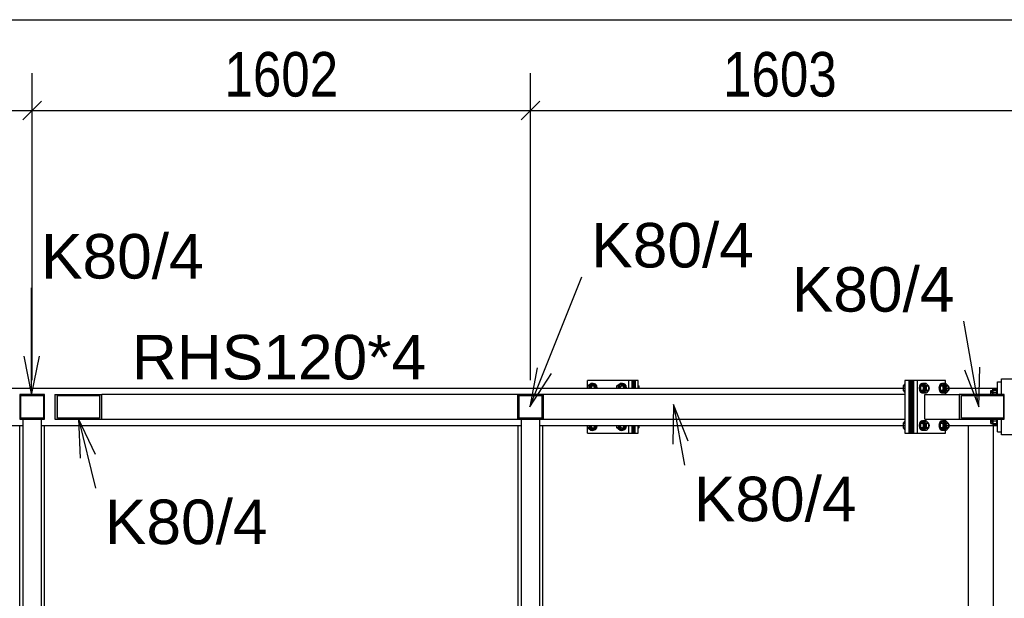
# Model space of a CAD drawing. Header units: millimetres. Extents: x 30 to 208467, y 44 to 15445.
# Tile 12 of 61: x 65945 to 69109, y 4517 to 6377. Entities that reach past the tile are written whole.
import ezdxf

# ---------------------------------------------------------------- set-up
doc = ezdxf.new("R2010")
doc.units = ezdxf.units.MM
doc.styles.add('Arial', font='ARIAL.TTF', dxfattribs={"height": 0.2})
doc.styles.add('Arial Narrow', font='ARIALN.TTF', dxfattribs={"height": 0.2})

# ---------------------------------------------------------------- blocks, each defined once
blk = doc.blocks.new('Part-33539 - 33475')
h = blk.add_hatch(color=6)
h.paths.add_polyline_path([(67626.4, 5172.6), (67546.4, 5172.6), (67546.4, 5092.6), (67626.4, 5092.6)])
h.paths.add_polyline_path([(67550.4, 5096.6), (67550.4, 5168.6), (67622.4, 5168.6), (67622.4, 5096.6)])
at = {"color": 7}
for p, q in [((67626.4, 5172.6), (67546.4, 5172.6)), ((67546.4, 5172.6), (67546.4, 5092.6)), ((67550.4, 5096.6), (67550.4, 5168.6)), ((67550.4, 5168.6), (67622.4, 5168.6)), ((67622.4, 5168.6), (67622.4, 5096.6)), ((67626.4, 5092.6), (67626.4, 5172.6)), ((67622.4, 5096.6), (67550.4, 5096.6)), ((67546.4, 5092.6), (67626.4, 5092.6))]:
    blk.add_line(p, q, dxfattribs=at)
blk = doc.blocks.new('Part-33479 - 33475')
at = {"color": 7}
for p, q in [((67546.4, 3052.6), (67546.4, 5072.6)), ((67626.4, 3052.6), (67626.4, 5072.6))]:
    blk.add_line(p, q, dxfattribs=at)
blk = doc.blocks.new('Part-33486 - 33475')
at = {"color": 7}
for p, q in [((65944.9, 3052.6), (65944.9, 5072.6)), ((66024.9, 3052.6), (66024.9, 5072.6))]:
    blk.add_line(p, q, dxfattribs=at)
blk = doc.blocks.new('Part-33556 - 33475')
h = blk.add_hatch(color=6)
h.paths.add_polyline_path([(66014.9, 4206.1), (65954.9, 4206.1), (65954.9, 4118.2), (66014.9, 4118.2)])
h.paths.add_polyline_path([(65958.9, 4124.1), (65958.9, 4200.2), (66010.9, 4200.2), (66010.9, 4124.1)])
at = {"color": 7}
for p, q in [((66014.9, 5091.6), (65954.9, 5091.6)), ((65954.9, 5091.6), (65954.9, 4206.1)), ((66014.9, 4206.1), (66014.9, 5091.6)), ((65954.9, 4206.1), (66014.9, 4206.1)), ((65954.9, 4206.1), (65954.9, 4118.2)), ((65958.9, 4124.1), (65958.9, 4200.2)), ((65958.9, 4200.2), (66010.9, 4200.2)), ((66010.9, 4200.2), (66010.9, 4124.1)), ((66014.9, 4118.2), (66014.9, 4206.1)), ((65954.9, 4118.2), (66014.9, 4118.2)), ((66010.9, 4124.1), (65958.9, 4124.1))]:
    blk.add_line(p, q, dxfattribs=at)
blk = doc.blocks.new('Bolt-36777 - 33475')
at = {"color": 7}
for p, q in [((68789.7, 5206.7), (68783.9, 5200.4)), ((68783.9, 5200.4), (68789.7, 5200.4)), ((68783.9, 5200.4), (68783.9, 5184.8)), ((68836.7, 5200.1), (68835.7, 5192.6)), ((68835.7, 5192.6), (68836.7, 5185.1)), ((68839.6, 5205.6), (68836.7, 5200.1)), ((68838.6, 5192.6), (68838.8, 5195.6)), ((68838.8, 5189.7), (68838.6, 5192.6)), ((68838.8, 5195.6), (68839.5, 5198.2)), ((68839.5, 5187), (68838.8, 5189.7)), ((68839.1, 5192.6), (68840.1, 5200.1)), ((68840.1, 5185.1), (68839.1, 5192.6)), ((68839.5, 5198.2), (68840.7, 5200.3)), ((68843.6, 5207.6), (68839.6, 5205.6)), ((68847, 5208.2), (68839.9, 5200.4)), ((68839.9, 5200.4), (68850.9, 5200.4)), ((68839.9, 5200.4), (68839.9, 5184.8)), ((68840.1, 5200.1), (68843, 5205.6)), ((68840.7, 5200.3), (68842.1, 5201.7)), ((68842.1, 5201.7), (68843.6, 5202.1)), ((68843, 5205.6), (68847, 5207.6)), ((68847.6, 5205.6), (68843.6, 5207.6)), ((68843.6, 5207.6), (68847, 5207.6)), ((68843.6, 5202.1), (68845.2, 5201.7)), ((68843.6, 5200.6), (68863.1, 5200.6)), ((68845.2, 5201.7), (68846.6, 5200.3)), ((68846.6, 5200.3), (68847.7, 5198.2)), ((68858, 5208.2), (68847, 5208.2)), ((68854.2, 5200.4), (68847, 5208.2)), ((68847, 5207.6), (68851, 5205.6)), ((68850.5, 5200.1), (68847.6, 5205.6)), ((68847.7, 5198.2), (68848.4, 5195.6)), ((68848.4, 5189.7), (68847.7, 5187)), ((68848.4, 5195.6), (68848.6, 5192.6)), ((68848.6, 5192.6), (68848.4, 5189.7)), ((68851.6, 5192.6), (68850.5, 5200.1)), ((68850.5, 5185.1), (68851.6, 5192.6)), ((68858, 5208.2), (68850.9, 5200.4)), ((68850.9, 5200.4), (68850.9, 5184.8)), ((68851, 5205.6), (68853.9, 5200.1)), ((68853.9, 5200.1), (68854.9, 5192.6)), ((68854.9, 5192.6), (68853.9, 5185.1)), ((68865.2, 5200.4), (68854.2, 5200.4)), ((68854.2, 5184.8), (68854.2, 5200.4)), ((68858, 5208.2), (68865.2, 5200.4)), ((68858.9, 5192.6), (68859.4, 5196.6)), ((68859.4, 5188.6), (68858.9, 5192.6)), ((68859.4, 5196.6), (68861, 5199.6)), ((68861, 5199.6), (68863.1, 5200.6)), ((68863.1, 5200.6), (68865.2, 5199.6)), ((68865.2, 5200.4), (68865.2, 5184.8)), ((68865.2, 5199.6), (68866.8, 5196.6)), ((68866.8, 5196.6), (68867.4, 5192.6)), ((68867.4, 5192.6), (68866.8, 5188.6)), ((68900.3, 5200.1), (68899.2, 5192.6)), ((68899.2, 5192.6), (68900.3, 5185.1)), ((68903.2, 5205.6), (68900.3, 5200.1)), ((68902.1, 5192.6), (68902.4, 5195.6)), ((68902.4, 5189.7), (68902.1, 5192.6)), ((68902.4, 5195.6), (68903.1, 5198.2)), ((68903.1, 5187), (68902.4, 5189.7)), ((68902.6, 5192.6), (68903.7, 5200.1)), ((68903.7, 5185.1), (68902.6, 5192.6)), ((68903.1, 5198.2), (68904.2, 5200.3)), ((68907.2, 5207.6), (68903.2, 5205.6)), ((68910.6, 5208.2), (68903.4, 5200.4)), ((68903.4, 5200.4), (68914.4, 5200.4)), ((68903.4, 5200.4), (68903.4, 5184.8)), ((68903.7, 5200.1), (68906.6, 5205.6)), ((68904.2, 5200.3), (68905.6, 5201.7)), ((68905.6, 5201.7), (68907.2, 5202.1)), ((68906.6, 5205.6), (68910.6, 5207.6)), ((68911.1, 5205.6), (68907.2, 5207.6)), ((68907.2, 5207.6), (68910.6, 5207.6)), ((68907.2, 5202.1), (68908.7, 5201.7)), ((68907.2, 5200.6), (68926.7, 5200.6)), ((68908.7, 5201.7), (68910.1, 5200.3)), ((68910.1, 5200.3), (68911.2, 5198.2)), ((68921.6, 5208.2), (68910.6, 5208.2)), ((68917.7, 5200.4), (68910.6, 5208.2)), ((68910.6, 5207.6), (68914.5, 5205.6)), ((68914, 5200.1), (68911.1, 5205.6)), ((68911.2, 5198.2), (68912, 5195.6)), ((68912, 5189.7), (68911.2, 5187)), ((68912, 5195.6), (68912.2, 5192.6)), ((68912.2, 5192.6), (68912, 5189.7)), ((68915.1, 5192.6), (68914, 5200.1)), ((68914, 5185.1), (68915.1, 5192.6)), ((68921.6, 5208.2), (68914.4, 5200.4)), ((68914.4, 5200.4), (68914.4, 5184.8)), ((68914.5, 5205.6), (68917.4, 5200.1)), ((68917.4, 5200.1), (68918.5, 5192.6)), ((68918.5, 5192.6), (68917.4, 5185.1)), ((68928.7, 5200.4), (68917.7, 5200.4)), ((68917.7, 5184.8), (68917.7, 5200.4)), ((68921.6, 5208.2), (68928.7, 5200.4)), ((68922.4, 5192.6), (68923, 5196.6)), ((68923, 5188.6), (68922.4, 5192.6)), ((68923, 5196.6), (68924.6, 5199.6)), ((68924.6, 5199.6), (68926.7, 5200.6)), ((68926.7, 5200.6), (68928.8, 5199.6)), ((68928.7, 5200.4), (68928.7, 5184.8)), ((68928.8, 5199.6), (68930.3, 5196.6)), ((68930.3, 5196.6), (68930.9, 5192.6)), ((68930.9, 5192.6), (68930.3, 5188.6)), ((68783.9, 5184.8), (68789.7, 5184.8)), ((68783.9, 5184.8), (68789.7, 5178.5)), ((68836.7, 5185.1), (68839.6, 5179.6)), ((68840.7, 5184.9), (68839.5, 5187)), ((68839.6, 5179.6), (68843.6, 5177.6)), ((68850.9, 5184.8), (68839.9, 5184.8)), ((68839.9, 5184.8), (68847, 5177)), ((68843, 5179.6), (68840.1, 5185.1)), ((68842.1, 5183.6), (68840.7, 5184.9)), ((68843.6, 5183.1), (68842.1, 5183.6)), ((68847, 5177.6), (68843, 5179.6)), ((68843.6, 5184.6), (68863.1, 5184.6)), ((68845.2, 5183.6), (68843.6, 5183.1)), ((68843.6, 5177.6), (68847.6, 5179.6)), ((68843.6, 5177.6), (68847, 5177.6)), ((68846.6, 5184.9), (68845.2, 5183.6)), ((68847.7, 5187), (68846.6, 5184.9)), ((68847, 5177), (68854.2, 5184.8)), ((68851, 5179.6), (68847, 5177.6)), ((68858, 5177), (68847, 5177)), ((68847.6, 5179.6), (68850.5, 5185.1)), ((68858, 5177), (68850.9, 5184.8)), ((68853.9, 5185.1), (68851, 5179.6)), ((68865.2, 5184.8), (68854.2, 5184.8)), ((68865.2, 5184.8), (68858, 5177)), ((68861, 5185.7), (68859.4, 5188.6)), ((68863.1, 5184.6), (68861, 5185.7)), ((68865.2, 5185.7), (68863.1, 5184.6)), ((68866.8, 5188.6), (68865.2, 5185.7)), ((68900.3, 5185.1), (68903.2, 5179.6)), ((68904.2, 5184.9), (68903.1, 5187)), ((68903.2, 5179.6), (68907.2, 5177.6)), ((68914.4, 5184.8), (68903.4, 5184.8)), ((68903.4, 5184.8), (68910.6, 5177)), ((68906.6, 5179.6), (68903.7, 5185.1)), ((68905.6, 5183.6), (68904.2, 5184.9)), ((68907.2, 5183.1), (68905.6, 5183.6)), ((68910.6, 5177.6), (68906.6, 5179.6)), ((68907.2, 5184.6), (68926.7, 5184.6)), ((68908.7, 5183.6), (68907.2, 5183.1)), ((68907.2, 5177.6), (68911.1, 5179.6)), ((68907.2, 5177.6), (68910.6, 5177.6)), ((68910.1, 5184.9), (68908.7, 5183.6)), ((68911.2, 5187), (68910.1, 5184.9)), ((68910.6, 5177), (68917.7, 5184.8)), ((68914.5, 5179.6), (68910.6, 5177.6)), ((68921.6, 5177), (68910.6, 5177)), ((68911.1, 5179.6), (68914, 5185.1)), ((68921.6, 5177), (68914.4, 5184.8)), ((68917.4, 5185.1), (68914.5, 5179.6)), ((68928.7, 5184.8), (68917.7, 5184.8)), ((68928.7, 5184.8), (68921.6, 5177)), ((68924.6, 5185.7), (68923, 5188.6)), ((68926.7, 5184.6), (68924.6, 5185.7)), ((68928.8, 5185.7), (68926.7, 5184.6)), ((68930.3, 5188.6), (68928.8, 5185.7)), ((68789.7, 5086.7), (68783.9, 5080.4)), ((68783.9, 5080.4), (68789.7, 5080.4)), ((68783.9, 5080.4), (68783.9, 5064.8)), ((68783.9, 5064.8), (68789.7, 5064.8)), ((68783.9, 5064.8), (68789.7, 5058.5)), ((68836.7, 5080.1), (68835.7, 5072.6)), ((68835.7, 5072.6), (68836.7, 5065.1)), ((68839.6, 5085.6), (68836.7, 5080.1)), ((68836.7, 5065.1), (68839.6, 5059.6)), ((68838.6, 5072.6), (68838.8, 5075.6)), ((68838.8, 5069.7), (68838.6, 5072.6)), ((68838.8, 5075.6), (68839.5, 5078.2)), ((68839.5, 5067), (68838.8, 5069.7)), ((68839.1, 5072.6), (68840.1, 5080.1)), ((68840.1, 5065.1), (68839.1, 5072.6)), ((68839.5, 5078.2), (68840.7, 5080.3)), ((68840.7, 5064.9), (68839.5, 5067)), ((68843.6, 5087.6), (68839.6, 5085.6)), ((68847, 5088.2), (68839.9, 5080.4)), ((68839.9, 5080.4), (68850.9, 5080.4)), ((68839.9, 5080.4), (68839.9, 5064.8)), ((68850.9, 5064.8), (68839.9, 5064.8)), ((68839.9, 5064.8), (68847, 5057)), ((68840.1, 5080.1), (68843, 5085.6)), ((68843, 5059.6), (68840.1, 5065.1)), ((68840.7, 5080.3), (68842.1, 5081.7)), ((68842.1, 5063.6), (68840.7, 5064.9)), ((68842.1, 5081.7), (68843.6, 5082.1)), ((68843.6, 5063.1), (68842.1, 5063.6)), ((68843, 5085.6), (68847, 5087.6)), ((68847.6, 5085.6), (68843.6, 5087.6)), ((68843.6, 5087.6), (68847, 5087.6)), ((68843.6, 5082.1), (68845.2, 5081.7)), ((68843.6, 5080.6), (68863.1, 5080.6)), ((68843.6, 5064.6), (68863.1, 5064.6)), ((68845.2, 5063.6), (68843.6, 5063.1)), ((68845.2, 5081.7), (68846.6, 5080.3)), ((68846.6, 5064.9), (68845.2, 5063.6)), ((68846.6, 5080.3), (68847.7, 5078.2)), ((68847.7, 5067), (68846.6, 5064.9)), ((68858, 5088.2), (68847, 5088.2)), ((68854.2, 5080.4), (68847, 5088.2)), ((68847, 5087.6), (68851, 5085.6)), ((68847, 5057), (68854.2, 5064.8)), ((68850.5, 5080.1), (68847.6, 5085.6)), ((68847.6, 5059.6), (68850.5, 5065.1)), ((68847.7, 5078.2), (68848.4, 5075.6)), ((68848.4, 5069.7), (68847.7, 5067)), ((68848.4, 5075.6), (68848.6, 5072.6)), ((68848.6, 5072.6), (68848.4, 5069.7)), ((68851.6, 5072.6), (68850.5, 5080.1)), ((68850.5, 5065.1), (68851.6, 5072.6)), ((68858, 5088.2), (68850.9, 5080.4)), ((68850.9, 5080.4), (68850.9, 5064.8)), ((68858, 5057), (68850.9, 5064.8)), ((68851, 5085.6), (68853.9, 5080.1)), ((68853.9, 5065.1), (68851, 5059.6)), ((68853.9, 5080.1), (68854.9, 5072.6)), ((68854.9, 5072.6), (68853.9, 5065.1)), ((68865.2, 5080.4), (68854.2, 5080.4)), ((68854.2, 5064.8), (68854.2, 5080.4)), ((68865.2, 5064.8), (68854.2, 5064.8)), ((68858, 5088.2), (68865.2, 5080.4)), ((68865.2, 5064.8), (68858, 5057)), ((68858.9, 5072.6), (68859.4, 5076.6)), ((68859.4, 5068.6), (68858.9, 5072.6)), ((68859.4, 5076.6), (68861, 5079.6)), ((68861, 5065.7), (68859.4, 5068.6)), ((68861, 5079.6), (68863.1, 5080.6)), ((68863.1, 5064.6), (68861, 5065.7)), ((68863.1, 5080.6), (68865.2, 5079.6)), ((68865.2, 5065.7), (68863.1, 5064.6)), ((68865.2, 5080.4), (68865.2, 5064.8)), ((68865.2, 5079.6), (68866.8, 5076.6)), ((68866.8, 5068.6), (68865.2, 5065.7)), ((68866.8, 5076.6), (68867.4, 5072.6)), ((68867.4, 5072.6), (68866.8, 5068.6)), ((68900.3, 5080.1), (68899.2, 5072.6)), ((68899.2, 5072.6), (68900.3, 5065.1)), ((68903.2, 5085.6), (68900.3, 5080.1)), ((68900.3, 5065.1), (68903.2, 5059.6)), ((68902.1, 5072.6), (68902.4, 5075.6)), ((68902.4, 5069.7), (68902.1, 5072.6)), ((68902.4, 5075.6), (68903.1, 5078.2)), ((68903.1, 5067), (68902.4, 5069.7)), ((68902.6, 5072.6), (68903.7, 5080.1)), ((68903.7, 5065.1), (68902.6, 5072.6)), ((68903.1, 5078.2), (68904.2, 5080.3)), ((68904.2, 5064.9), (68903.1, 5067)), ((68907.2, 5087.6), (68903.2, 5085.6)), ((68910.6, 5088.2), (68903.4, 5080.4)), ((68903.4, 5080.4), (68914.4, 5080.4)), ((68903.4, 5080.4), (68903.4, 5064.8)), ((68914.4, 5064.8), (68903.4, 5064.8)), ((68903.4, 5064.8), (68910.6, 5057)), ((68903.7, 5080.1), (68906.6, 5085.6)), ((68906.6, 5059.6), (68903.7, 5065.1)), ((68904.2, 5080.3), (68905.6, 5081.7)), ((68905.6, 5063.6), (68904.2, 5064.9)), ((68905.6, 5081.7), (68907.2, 5082.1)), ((68907.2, 5063.1), (68905.6, 5063.6)), ((68906.6, 5085.6), (68910.6, 5087.6)), ((68911.1, 5085.6), (68907.2, 5087.6)), ((68907.2, 5087.6), (68910.6, 5087.6)), ((68907.2, 5082.1), (68908.7, 5081.7)), ((68907.2, 5080.6), (68926.7, 5080.6)), ((68907.2, 5064.6), (68926.7, 5064.6)), ((68908.7, 5063.6), (68907.2, 5063.1)), ((68908.7, 5081.7), (68910.1, 5080.3)), ((68910.1, 5064.9), (68908.7, 5063.6)), ((68910.1, 5080.3), (68911.2, 5078.2)), ((68911.2, 5067), (68910.1, 5064.9)), ((68921.6, 5088.2), (68910.6, 5088.2)), ((68917.7, 5080.4), (68910.6, 5088.2)), ((68910.6, 5087.6), (68914.5, 5085.6)), ((68910.6, 5057), (68917.7, 5064.8)), ((68914, 5080.1), (68911.1, 5085.6)), ((68911.1, 5059.6), (68914, 5065.1)), ((68911.2, 5078.2), (68912, 5075.6)), ((68912, 5069.7), (68911.2, 5067)), ((68912, 5075.6), (68912.2, 5072.6)), ((68912.2, 5072.6), (68912, 5069.7)), ((68915.1, 5072.6), (68914, 5080.1)), ((68914, 5065.1), (68915.1, 5072.6)), ((68921.6, 5088.2), (68914.4, 5080.4)), ((68914.4, 5080.4), (68914.4, 5064.8)), ((68921.6, 5057), (68914.4, 5064.8)), ((68914.5, 5085.6), (68917.4, 5080.1)), ((68917.4, 5065.1), (68914.5, 5059.6)), ((68917.4, 5080.1), (68918.5, 5072.6)), ((68918.5, 5072.6), (68917.4, 5065.1)), ((68928.7, 5080.4), (68917.7, 5080.4)), ((68917.7, 5064.8), (68917.7, 5080.4)), ((68928.7, 5064.8), (68917.7, 5064.8)), ((68921.6, 5088.2), (68928.7, 5080.4)), ((68928.7, 5064.8), (68921.6, 5057)), ((68922.4, 5072.6), (68923, 5076.6)), ((68923, 5068.6), (68922.4, 5072.6)), ((68923, 5076.6), (68924.6, 5079.6)), ((68924.6, 5065.7), (68923, 5068.6)), ((68924.6, 5079.6), (68926.7, 5080.6)), ((68926.7, 5064.6), (68924.6, 5065.7)), ((68926.7, 5080.6), (68928.8, 5079.6)), ((68928.8, 5065.7), (68926.7, 5064.6)), ((68928.7, 5080.4), (68928.7, 5064.8)), ((68928.8, 5079.6), (68930.3, 5076.6)), ((68930.3, 5068.6), (68928.8, 5065.7)), ((68930.3, 5076.6), (68930.9, 5072.6)), ((68930.9, 5072.6), (68930.3, 5068.6)), ((68839.6, 5059.6), (68843.6, 5057.6)), ((68847, 5057.6), (68843, 5059.6)), ((68843.6, 5057.6), (68847.6, 5059.6)), ((68843.6, 5057.6), (68847, 5057.6)), ((68851, 5059.6), (68847, 5057.6)), ((68858, 5057), (68847, 5057)), ((68903.2, 5059.6), (68907.2, 5057.6)), ((68910.6, 5057.6), (68906.6, 5059.6)), ((68907.2, 5057.6), (68911.1, 5059.6)), ((68907.2, 5057.6), (68910.6, 5057.6)), ((68914.5, 5059.6), (68910.6, 5057.6)), ((68921.6, 5057), (68910.6, 5057))]:
    blk.add_line(p, q, dxfattribs=at)
blk = doc.blocks.new('Part-33572 - 33475')
h = blk.add_hatch(color=6)
h.paths.add_polyline_path([(67616.4, 4206.1), (67556.4, 4206.1), (67556.4, 4118.2), (67616.4, 4118.2)])
h.paths.add_polyline_path([(67560.4, 4124.1), (67560.4, 4200.2), (67612.4, 4200.2), (67612.4, 4124.1)])
at = {"color": 7}
for p, q in [((67616.4, 5091.6), (67556.4, 5091.6)), ((67556.4, 5091.6), (67556.4, 4206.1)), ((67616.4, 4206.1), (67616.4, 5091.6)), ((67556.4, 4206.1), (67616.4, 4206.1)), ((67556.4, 4206.1), (67556.4, 4118.2)), ((67560.4, 4124.1), (67560.4, 4200.2)), ((67560.4, 4200.2), (67612.4, 4200.2)), ((67612.4, 4200.2), (67612.4, 4124.1)), ((67616.4, 4118.2), (67616.4, 4206.1)), ((67556.4, 4118.2), (67616.4, 4118.2)), ((67612.4, 4124.1), (67560.4, 4124.1))]:
    blk.add_line(p, q, dxfattribs=at)
blk = doc.blocks.new('Part-33540 - 33475')
h = blk.add_hatch(color=6)
h.paths.add_polyline_path([(66024.9, 5172.6), (65944.9, 5172.6), (65944.9, 5092.6), (66024.9, 5092.6)])
h.paths.add_polyline_path([(65948.9, 5096.6), (65948.9, 5168.6), (66020.9, 5168.6), (66020.9, 5096.6)])
at = {"color": 7}
for p, q in [((66024.9, 5172.6), (65944.9, 5172.6)), ((65944.9, 5172.6), (65944.9, 5092.6)), ((65948.9, 5096.6), (65948.9, 5168.6)), ((65948.9, 5168.6), (66020.9, 5168.6)), ((66020.9, 5168.6), (66020.9, 5096.6)), ((66024.9, 5092.6), (66024.9, 5172.6)), ((66020.9, 5096.6), (65948.9, 5096.6)), ((65944.9, 5092.6), (66024.9, 5092.6))]:
    blk.add_line(p, q, dxfattribs=at)
blk = doc.blocks.new('Part-33644 - 33475')
at = {"color": 7}
for p, q in [((68994.3, 3052.6), (68994.3, 5072.6)), ((69074.3, 3052.6), (69074.3, 5072.6))]:
    blk.add_line(p, q, dxfattribs=at)
blk = doc.blocks.new('Part-33687 - 33475')
at = {"color": 7}
for p, q in [((65437.1, 5192.6), (68789.7, 5192.6)), ((68920.4, 5192.6), (69087.4, 5192.6)), ((64413.4, 5072.6), (65954.9, 5072.6)), ((66014.9, 5072.6), (67556.4, 5072.6)), ((67616.4, 5072.6), (68789.7, 5072.6)), ((68920.4, 5072.6), (69087.4, 5072.6))]:
    blk.add_line(p, q, dxfattribs=at)
blk = doc.blocks.new('Part-33843 - 33475')
at = {"color": 7}
for p, q in [((67922, 5217.6), (67918.9, 5217.6)), ((67918.9, 5192.6), (67918.9, 5217.6)), ((67922, 5192.6), (67922, 5217.6)), ((67918.9, 5047.6), (67918.9, 5072.6)), ((67922, 5047.6), (67922, 5072.6)), ((67918.9, 5047.6), (67922, 5047.6))]:
    blk.add_line(p, q, dxfattribs=at)
blk = doc.blocks.new('Part-33698 - 33475')
at = {"color": 7}
for p, q in [((69087.4, 5212.6), (69100, 5212.6)), ((69087.4, 5172.6), (69087.4, 5212.6)), ((69087.4, 5052.6), (69087.4, 5092.6)), ((69087.4, 5052.6), (69100, 5052.6))]:
    blk.add_line(p, q, dxfattribs=at)
blk = doc.blocks.new('Bolt-33702 - 33475')
at = {"color": 7}
for p, q in [((69071.6, 5177.6), (69071.7, 5189.6)), ((69071.7, 5189.6), (69071.9, 5189.6)), ((69071.7, 5189.6), (69084.9, 5189.6)), ((69071.9, 5189.6), (69072, 5177.6)), ((69084.7, 5190.6), (69084.6, 5185.1)), ((69084.6, 5177.6), (69084.7, 5189.6)), ((69084.8, 5192.6), (69084.7, 5190.6)), ((69084.9, 5190.6), (69084.8, 5192.6)), ((69084.8, 5192.6), (69087.4, 5192.6)), ((69085, 5185.1), (69084.9, 5190.6)), ((69084.9, 5189.6), (69085, 5177.6)), ((69065.8, 5184.6), (69065.7, 5181.6)), ((69065.7, 5181.6), (69065.7, 5177.6)), ((69065.7, 5177.6), (69065.7, 5173.6)), ((69065.7, 5173.6), (69065.7, 5172.6)), ((69065.9, 5184.6), (69065.8, 5185.6)), ((69065.8, 5185.6), (69065.8, 5184.6)), ((69065.8, 5185.6), (69087.4, 5185.6)), ((69065.9, 5181.6), (69065.9, 5184.6)), ((69065.9, 5177.6), (69065.9, 5181.6)), ((69065.9, 5173.6), (69065.9, 5177.6)), ((69065.9, 5172.6), (69065.9, 5173.6)), ((69085, 5177.6), (69071.6, 5177.6)), ((69071.6, 5177.6), (69071.7, 5172.6)), ((69072, 5177.6), (69072, 5172.6)), ((69084.6, 5185.1), (69084.6, 5177.6)), ((69084.6, 5177.6), (69084.6, 5172.6)), ((69084.7, 5172.6), (69084.6, 5177.6)), ((69085, 5177.6), (69085, 5185.1)), ((69085, 5172.6), (69085, 5177.6)), ((69085, 5177.6), (69085, 5172.6)), ((69065.7, 5091.6), (69065.7, 5092.6)), ((69065.7, 5091.6), (69065.7, 5087.6)), ((69065.7, 5087.6), (69065.7, 5083.6)), ((69065.7, 5083.6), (69065.8, 5080.7)), ((69065.8, 5080.7), (69065.8, 5079.6)), ((69065.8, 5079.6), (69065.9, 5080.7)), ((69065.8, 5079.6), (69087.4, 5079.6)), ((69065.9, 5091.6), (69065.9, 5092.6)), ((69065.9, 5087.6), (69065.9, 5091.6)), ((69065.9, 5083.6), (69065.9, 5087.6)), ((69065.9, 5080.7), (69065.9, 5083.6)), ((69071.6, 5087.6), (69071.7, 5092.6)), ((69071.6, 5087.6), (69085, 5087.6)), ((69071.7, 5075.6), (69071.6, 5087.6)), ((69071.9, 5075.6), (69071.7, 5075.6)), ((69071.7, 5075.6), (69084.9, 5075.6)), ((69072, 5087.6), (69071.9, 5075.6)), ((69072, 5092.6), (69072, 5087.6)), ((69084.6, 5092.6), (69084.6, 5087.6)), ((69084.6, 5087.6), (69084.7, 5092.6)), ((69084.6, 5087.6), (69084.6, 5080.1)), ((69084.7, 5075.6), (69084.6, 5087.6)), ((69084.6, 5080.1), (69084.7, 5074.6)), ((69084.7, 5074.6), (69084.8, 5072.6)), ((69084.8, 5072.6), (69084.9, 5074.6)), ((69084.8, 5072.6), (69087.4, 5072.6)), ((69085, 5087.6), (69084.9, 5075.6)), ((69084.9, 5074.6), (69085, 5080.1)), ((69085, 5087.6), (69085, 5092.6)), ((69085, 5092.6), (69085, 5087.6)), ((69085, 5080.1), (69085, 5087.6))]:
    blk.add_line(p, q, dxfattribs=at)
blk = doc.blocks.new('Part-33783 - 33475')
h = blk.add_hatch(color=6)
h.paths.add_polyline_path([(66209.4, 5172.6), (66058.3, 5172.6), (66058.3, 5092.6), (66209.4, 5092.6)])
h.paths.add_polyline_path([(66065.9, 5096.6), (66065.9, 5168.6), (66201.8, 5168.6), (66201.8, 5096.6)])
at = {"color": 7}
for p, q in [((66058.3, 5172.6), (66209.4, 5172.6)), ((66058.3, 5172.6), (66058.3, 5092.6)), ((66065.9, 5096.6), (66065.9, 5168.6)), ((66065.9, 5168.6), (66201.8, 5168.6)), ((66201.8, 5168.6), (66201.8, 5096.6)), ((67545.4, 5172.6), (66209.4, 5172.6)), ((66209.4, 5092.6), (66209.4, 5172.6)), ((67545.4, 5092.6), (67545.4, 5172.6)), ((66201.8, 5096.6), (66065.9, 5096.6)), ((66058.3, 5092.6), (66209.4, 5092.6)), ((66209.4, 5092.6), (67545.4, 5092.6))]:
    blk.add_line(p, q, dxfattribs=at)
blk = doc.blocks.new('Part-33785 - 33475')
at = {"color": 7}
for p, q in [((68789.7, 5172.6), (67627.4, 5172.6)), ((67627.4, 5172.6), (67627.4, 5092.6)), ((67627.4, 5092.6), (68789.7, 5092.6))]:
    blk.add_line(p, q, dxfattribs=at)
blk = doc.blocks.new('Part-33809 - 33475')
at = {"color": 7}
for p, q in [((67912.7, 5217.6), (67769.4, 5217.6)), ((67769.4, 5192.6), (67769.4, 5217.6)), ((67902.8, 5192.6), (67902.8, 5217.6)), ((67912.7, 5192.6), (67912.7, 5217.6)), ((67769.4, 5047.6), (67769.4, 5072.6)), ((67902.8, 5047.6), (67902.8, 5072.6)), ((67912.7, 5047.6), (67912.7, 5072.6)), ((67769.4, 5047.6), (67912.7, 5047.6))]:
    blk.add_line(p, q, dxfattribs=at)
blk = doc.blocks.new('Part-33810 - 33475')
at = {"color": 7}
for p, q in [((67932.6, 5217.6), (67922, 5217.6)), ((67922.7, 5217.6), (67922.7, 5192.6)), ((67932.6, 5192.6), (67932.6, 5217.6)), ((67922.7, 5047.6), (67922.7, 5072.6)), ((67932.6, 5047.6), (67932.6, 5072.6)), ((67922, 5047.6), (67932.6, 5047.6))]:
    blk.add_line(p, q, dxfattribs=at)
blk = doc.blocks.new('Bolt-33811 - 33475')
at = {"color": 7}
for p, q in [((67769.8, 5200.4), (67780.4, 5208.2)), ((67769.8, 5200.4), (67776, 5200.4)), ((67769.8, 5192.6), (67769.8, 5200.4)), ((67774.8, 5192.6), (67776.4, 5200.1)), ((67776, 5200.4), (67786.6, 5208.2)), ((67776, 5192.6), (67776, 5200.4)), ((67776.4, 5200.1), (67780.7, 5205.6)), ((67778.9, 5200.1), (67777.3, 5192.6)), ((67783.2, 5205.6), (67778.9, 5200.1)), ((67780.3, 5192.6), (67781.1, 5196.6)), ((67786.6, 5208.2), (67780.4, 5208.2)), ((67780.4, 5208.2), (67791, 5200.4)), ((67780.7, 5205.6), (67786.6, 5207.6)), ((67781.1, 5196.6), (67783.4, 5199.6)), ((67781.6, 5192.6), (67782, 5195.6)), ((67782, 5195.6), (67783, 5198.2)), ((67783, 5198.2), (67784.7, 5200.3)), ((67789.1, 5207.6), (67783.2, 5205.6)), ((67783.4, 5199.6), (67786.6, 5200.6)), ((67784.7, 5200.3), (67786.8, 5201.7)), ((67786.6, 5208.2), (67797.2, 5200.4)), ((67786.6, 5207.6), (67792.5, 5205.6)), ((67786.6, 5207.6), (67789.1, 5207.6)), ((67786.6, 5200.6), (67789.7, 5199.6)), ((67786.6, 5200.6), (67789.1, 5200.6)), ((67786.8, 5201.7), (67789.1, 5202.1)), ((67794.9, 5205.6), (67789.1, 5207.6)), ((67789.1, 5202.1), (67791.4, 5201.7)), ((67789.7, 5199.6), (67792, 5196.6)), ((67791, 5200.4), (67797.2, 5200.4)), ((67791, 5200.4), (67791, 5192.6)), ((67791.4, 5201.7), (67793.4, 5200.3)), ((67792, 5196.6), (67792.9, 5192.6)), ((67792.5, 5205.6), (67796.8, 5200.1)), ((67793.4, 5200.3), (67795.1, 5198.2)), ((67799.2, 5200.1), (67794.9, 5205.6)), ((67795.1, 5198.2), (67796.1, 5195.6)), ((67796.1, 5195.6), (67796.5, 5192.6)), ((67796.8, 5200.1), (67798.3, 5192.6)), ((67797.2, 5200.4), (67797.2, 5192.6)), ((67800.8, 5192.6), (67799.2, 5200.1)), ((67863.9, 5200.4), (67874.5, 5208.2)), ((67863.9, 5200.4), (67870.1, 5200.4)), ((67863.9, 5192.6), (67863.9, 5200.4)), ((67869, 5192.6), (67870.5, 5200.1)), ((67870.1, 5200.4), (67880.7, 5208.2)), ((67870.1, 5192.6), (67870.1, 5200.4)), ((67870.5, 5200.1), (67874.8, 5205.6)), ((67873, 5200.1), (67871.4, 5192.6)), ((67877.3, 5205.6), (67873, 5200.1)), ((67874.4, 5192.6), (67875.3, 5196.6)), ((67880.7, 5208.2), (67874.5, 5208.2)), ((67874.5, 5208.2), (67885.1, 5200.4)), ((67874.8, 5205.6), (67880.7, 5207.6)), ((67875.3, 5196.6), (67877.6, 5199.6)), ((67875.7, 5192.6), (67876.1, 5195.6)), ((67876.1, 5195.6), (67877.2, 5198.2)), ((67877.2, 5198.2), (67878.8, 5200.3)), ((67883.2, 5207.6), (67877.3, 5205.6)), ((67877.6, 5199.6), (67880.7, 5200.6)), ((67878.8, 5200.3), (67880.9, 5201.7)), ((67880.7, 5208.2), (67891.3, 5200.4)), ((67880.7, 5207.6), (67886.6, 5205.6)), ((67880.7, 5207.6), (67883.2, 5207.6)), ((67880.7, 5200.6), (67883.9, 5199.6)), ((67880.7, 5200.6), (67883.2, 5200.6)), ((67880.9, 5201.7), (67883.2, 5202.1)), ((67889.1, 5205.6), (67883.2, 5207.6)), ((67883.2, 5202.1), (67885.5, 5201.7)), ((67883.9, 5199.6), (67886.2, 5196.6)), ((67885.1, 5200.4), (67891.3, 5200.4)), ((67885.1, 5200.4), (67885.1, 5192.6)), ((67885.5, 5201.7), (67887.6, 5200.3)), ((67886.2, 5196.6), (67887, 5192.6)), ((67886.6, 5205.6), (67890.9, 5200.1)), ((67887.6, 5200.3), (67889.2, 5198.2)), ((67893.4, 5200.1), (67889.1, 5205.6)), ((67889.2, 5198.2), (67890.3, 5195.6)), ((67890.3, 5195.6), (67890.7, 5192.6)), ((67890.9, 5200.1), (67892.5, 5192.6)), ((67891.3, 5200.4), (67891.3, 5192.6)), ((67895, 5192.6), (67893.4, 5200.1)), ((67932.6, 5201.5), (67934.1, 5200.4)), ((67932.6, 5200.4), (67934.1, 5200.4)), ((67932.7, 5196.6), (67932.6, 5196.7)), ((67933.5, 5192.6), (67932.7, 5196.6)), ((67934.1, 5200.4), (67934.1, 5192.6)), ((67769.8, 5064.8), (67769.8, 5072.6)), ((67776, 5064.8), (67769.8, 5064.8)), ((67780.4, 5057), (67769.8, 5064.8)), ((67776.4, 5065.1), (67774.8, 5072.6)), ((67776, 5072.6), (67776, 5064.8)), ((67776, 5064.8), (67786.6, 5057)), ((67780.7, 5059.6), (67776.4, 5065.1)), ((67777.3, 5072.6), (67778.9, 5065.1)), ((67778.9, 5065.1), (67783.2, 5059.6)), ((67781.1, 5068.6), (67780.3, 5072.6)), ((67791, 5064.8), (67780.4, 5057)), ((67783.4, 5065.7), (67781.1, 5068.6)), ((67782, 5069.7), (67781.6, 5072.6)), ((67783, 5067), (67782, 5069.7)), ((67784.7, 5064.9), (67783, 5067)), ((67786.6, 5064.6), (67783.4, 5065.7)), ((67786.8, 5063.6), (67784.7, 5064.9)), ((67789.7, 5065.7), (67786.6, 5064.6)), ((67797.2, 5064.8), (67786.6, 5057)), ((67786.6, 5064.6), (67789.1, 5064.6)), ((67789.1, 5063.1), (67786.8, 5063.6)), ((67791.4, 5063.6), (67789.1, 5063.1)), ((67792, 5068.6), (67789.7, 5065.7)), ((67791, 5072.6), (67791, 5064.8)), ((67791, 5064.8), (67797.2, 5064.8)), ((67793.4, 5064.9), (67791.4, 5063.6)), ((67792.9, 5072.6), (67792, 5068.6)), ((67796.8, 5065.1), (67792.5, 5059.6)), ((67795.1, 5067), (67793.4, 5064.9)), ((67794.9, 5059.6), (67799.2, 5065.1)), ((67796.1, 5069.7), (67795.1, 5067)), ((67796.5, 5072.6), (67796.1, 5069.7)), ((67798.3, 5072.6), (67796.8, 5065.1)), ((67797.2, 5072.6), (67797.2, 5064.8)), ((67799.2, 5065.1), (67800.8, 5072.6)), ((67863.9, 5064.8), (67863.9, 5072.6)), ((67870.1, 5064.8), (67863.9, 5064.8)), ((67874.5, 5057), (67863.9, 5064.8)), ((67870.5, 5065.1), (67869, 5072.6)), ((67870.1, 5072.6), (67870.1, 5064.8)), ((67870.1, 5064.8), (67880.7, 5057)), ((67874.8, 5059.6), (67870.5, 5065.1)), ((67871.4, 5072.6), (67873, 5065.1)), ((67873, 5065.1), (67877.3, 5059.6)), ((67875.3, 5068.6), (67874.4, 5072.6)), ((67885.1, 5064.8), (67874.5, 5057)), ((67877.6, 5065.7), (67875.3, 5068.6)), ((67876.1, 5069.7), (67875.7, 5072.6)), ((67877.2, 5067), (67876.1, 5069.7)), ((67878.8, 5064.9), (67877.2, 5067)), ((67880.7, 5064.6), (67877.6, 5065.7)), ((67880.9, 5063.6), (67878.8, 5064.9)), ((67883.9, 5065.7), (67880.7, 5064.6)), ((67891.3, 5064.8), (67880.7, 5057)), ((67880.7, 5064.6), (67883.2, 5064.6)), ((67883.2, 5063.1), (67880.9, 5063.6)), ((67885.5, 5063.6), (67883.2, 5063.1)), ((67886.2, 5068.6), (67883.9, 5065.7)), ((67885.1, 5072.6), (67885.1, 5064.8)), ((67885.1, 5064.8), (67891.3, 5064.8)), ((67887.6, 5064.9), (67885.5, 5063.6)), ((67887, 5072.6), (67886.2, 5068.6)), ((67890.9, 5065.1), (67886.6, 5059.6)), ((67889.2, 5067), (67887.6, 5064.9)), ((67889.1, 5059.6), (67893.4, 5065.1)), ((67890.3, 5069.7), (67889.2, 5067)), ((67890.7, 5072.6), (67890.3, 5069.7)), ((67892.5, 5072.6), (67890.9, 5065.1)), ((67891.3, 5072.6), (67891.3, 5064.8)), ((67893.4, 5065.1), (67895, 5072.6)), ((67932.6, 5068.5), (67932.7, 5068.6)), ((67934.1, 5064.8), (67932.6, 5063.7)), ((67932.6, 5064.8), (67934.1, 5064.8)), ((67932.7, 5068.6), (67933.5, 5072.6)), ((67934.1, 5072.6), (67934.1, 5064.8)), ((67786.6, 5057), (67780.4, 5057)), ((67786.6, 5057.6), (67780.7, 5059.6)), ((67783.2, 5059.6), (67789.1, 5057.6)), ((67792.5, 5059.6), (67786.6, 5057.6)), ((67786.6, 5057.6), (67789.1, 5057.6)), ((67789.1, 5057.6), (67794.9, 5059.6)), ((67880.7, 5057), (67874.5, 5057)), ((67880.7, 5057.6), (67874.8, 5059.6)), ((67877.3, 5059.6), (67883.2, 5057.6)), ((67886.6, 5059.6), (67880.7, 5057.6)), ((67880.7, 5057.6), (67883.2, 5057.6)), ((67883.2, 5057.6), (67889.1, 5059.6))]:
    blk.add_line(p, q, dxfattribs=at)
blk = doc.blocks.new('Part-33844 - 33475')
at = {"color": 7}
for p, q in [((67918.9, 5217.6), (67915.8, 5217.6)), ((67915.8, 5192.6), (67915.8, 5217.6)), ((67918.9, 5192.6), (67918.9, 5217.6)), ((67915.8, 5047.6), (67915.8, 5072.6)), ((67918.9, 5047.6), (67918.9, 5072.6)), ((67915.8, 5047.6), (67918.9, 5047.6))]:
    blk.add_line(p, q, dxfattribs=at)
blk = doc.blocks.new('Part-36838 - 33475')
at = {"color": 7}
for p, q in [((68816.8, 5217.6), (68811.7, 5217.6)), ((68811.7, 5217.6), (68811.7, 5047.6)), ((68815.9, 5047.6), (68815.9, 5217.6)), ((68811.7, 5047.6), (68816.8, 5047.6))]:
    blk.add_line(p, q, dxfattribs=at)
blk = doc.blocks.new('Part-33859 - 33475')
at = {"color": 7}
for p, q in [((67915.8, 5217.6), (67912.7, 5217.6)), ((67912.7, 5192.6), (67912.7, 5217.6)), ((67915.8, 5192.6), (67915.8, 5217.6)), ((67912.7, 5047.6), (67912.7, 5072.6)), ((67915.8, 5047.6), (67915.8, 5072.6)), ((67912.7, 5047.6), (67915.8, 5047.6))]:
    blk.add_line(p, q, dxfattribs=at)
blk = doc.blocks.new('Part-36773 - 33475')
h = blk.add_hatch(color=6)
h.paths.add_polyline_path([(69108.5, 5172.6), (68963.5, 5172.6), (68963.5, 5092.6), (69108.5, 5092.6)])
h.paths.add_polyline_path([(68971, 5096.6), (68971, 5168.6), (69107, 5168.6), (69107, 5096.6)])
at = {"color": 7}
for p, q in [((68854.2, 5092.6), (68854.2, 5172.6)), ((68854.2, 5172.6), (68963.5, 5172.6)), ((69108.5, 5172.6), (68963.5, 5172.6)), ((68963.5, 5172.6), (68963.5, 5092.6)), ((68971, 5096.6), (68971, 5168.6)), ((68971, 5168.6), (69107, 5168.6)), ((69107, 5168.6), (69107, 5096.6)), ((69108.5, 5092.6), (69108.5, 5172.6)), ((69108.5, 5172.6), (69108.5, 5172.6)), ((69108.5, 5092.6), (69108.5, 5172.6)), ((69107, 5096.6), (68971, 5096.6)), ((68854.2, 5092.6), (68963.5, 5092.6)), ((68963.5, 5092.6), (69108.5, 5092.6)), ((69108.5, 5092.6), (69108.5, 5092.6))]:
    blk.add_line(p, q, dxfattribs=at)
blk = doc.blocks.new('Part-36775 - 33475')
at = {"color": 7}
for p, q in [((68803.2, 5217.6), (68789.7, 5217.6)), ((68789.7, 5217.6), (68789.7, 5047.6)), ((68803.2, 5047.6), (68803.2, 5217.6)), ((68789.7, 5047.6), (68803.2, 5047.6))]:
    blk.add_line(p, q, dxfattribs=at)
blk = doc.blocks.new('Part-36776 - 33475')
at = {"color": 7}
for p, q in [((68920.4, 5217.6), (68816.8, 5217.6)), ((68816.8, 5217.6), (68816.8, 5047.6)), ((68830.4, 5047.6), (68830.4, 5217.6)), ((68920.4, 5172.6), (68920.4, 5217.6)), ((68920.4, 5047.6), (68920.4, 5092.6)), ((68816.8, 5047.6), (68920.4, 5047.6))]:
    blk.add_line(p, q, dxfattribs=at)
blk = doc.blocks.new('Part-36839 - 33475')
at = {"color": 7}
for p, q in [((68811.7, 5217.6), (68807.5, 5217.6)), ((68807.5, 5217.6), (68807.5, 5047.6)), ((68811.7, 5047.6), (68811.7, 5217.6)), ((68807.5, 5047.6), (68811.7, 5047.6))]:
    blk.add_line(p, q, dxfattribs=at)
blk = doc.blocks.new('Part-36847 - 33475')
at = {"color": 7}
for p, q in [((68807.5, 5217.6), (68803.2, 5217.6)), ((68803.2, 5217.6), (68803.2, 5047.6)), ((68807.5, 5047.6), (68807.5, 5217.6)), ((68803.2, 5047.6), (68807.5, 5047.6))]:
    blk.add_line(p, q, dxfattribs=at)
blk = doc.blocks.new('Part-77536 - 33475')
at = {"color": 7}
for p, q in [((69100, 5222.6), (69280, 5222.6)), ((69100, 5172.6), (69100, 5222.6)), ((69280, 5222.6), (69280.2, 5222.6)), ((69280, 5172.6), (69280, 5222.6)), ((69280.2, 5172.6), (69280.2, 5222.6)), ((69100, 5042.6), (69100, 5092.6)), ((69280, 5042.6), (69280, 5092.6)), ((69280.2, 5042.6), (69280.2, 5092.6)), ((69280, 5042.6), (69100, 5042.6)), ((69280, 5042.6), (69280.2, 5042.6))]:
    blk.add_line(p, q, dxfattribs=at)
blk = doc.blocks.new('StraightDimension-58889 - 33475')
at = {"color": 174}
for p, q in [((67586.4, 5218.6), (67586.4, 6205.1)), ((69189.6, 5182.6), (69189.6, 6205.1)), ((67616.4, 6115.1), (67556.4, 6055.1)), ((69159.6, 6055.1), (69219.6, 6115.1)), ((67586.4, 6085.1), (69189.6, 6085.1))]:
    blk.add_line(p, q, dxfattribs=at)
at = {"color": 30, "style": 'Arial Narrow'}
blk.add_text('1603', height=143.16, dxfattribs=at).set_placement((68205.6, 6130.1))
blk = doc.blocks.new('StraightDimension-58890 - 33475')
at = {"color": 174}
for p, q in [((65984.9, 5218.6), (65984.9, 6205.1)), ((67586.4, 5218.6), (67586.4, 6205.1)), ((66014.9, 6115.1), (65954.9, 6055.1)), ((67556.4, 6055.1), (67616.4, 6115.1)), ((65984.9, 6085.1), (67586.4, 6085.1))]:
    blk.add_line(p, q, dxfattribs=at)
at = {"color": 30, "style": 'Arial Narrow'}
blk.add_text('1602', height=143.16, dxfattribs=at).set_placement((66603.3, 6130.1))
blk = doc.blocks.new('StraightDimension-38040 - 33475')
at = {"color": 174}
blk.add_line((63350, 6377.2), (81983.5, 6377.2), dxfattribs=at)
blk = doc.blocks.new('StraightDimension-58891 - 33475')
at = {"color": 174}
for p, q in [((64383.4, 5222.6), (64383.4, 6205.1)), ((65984.9, 5218.6), (65984.9, 6205.1)), ((64413.4, 6115.1), (64353.4, 6055.1)), ((65954.9, 6055.1), (66014.9, 6115.1)), ((64383.4, 6085.1), (65984.9, 6085.1))]:
    blk.add_line(p, q, dxfattribs=at)
at = {"color": 30, "style": 'Arial Narrow'}
blk.add_text('1602', height=143.16, dxfattribs=at).set_placement((65001.8, 6130.1))
blk = doc.blocks.new('Mark-33923 - 33475')
at = {"color": 136}
for p, q in [((67584.7, 5132.6), (67751.5, 5550.6)), ((67607.8, 5258), (67584.7, 5132.6)), ((67584.7, 5132.6), (67654.2, 5239.5))]:
    blk.add_line(p, q, dxfattribs=at)
at = {"color": 30, "style": 'Arial'}
blk.add_text('K80/4', height=143.26, dxfattribs=at).set_placement((67781.5, 5580.6))
blk = doc.blocks.new('Mark-33924 - 33475')
at = {"color": 136}
for p, q in [((65983.2, 5170.4), (65983.2, 5515)), ((65958.2, 5295.4), (65983.2, 5170.4)), ((65983.2, 5170.4), (66008.2, 5295.4))]:
    blk.add_line(p, q, dxfattribs=at)
at = {"color": 30, "style": 'Arial'}
blk.add_text('K80/4', height=143.26, dxfattribs=at).set_placement((66013.2, 5545))
blk = doc.blocks.new('Mark-33961 - 33475')
at = {"color": 30, "style": 'Arial'}
blk.add_text('RHS120*4', height=143.26, dxfattribs=at).set_placement((66305.4, 5220.7))
blk = doc.blocks.new('Mark-33979 - 33475')
at = {"color": 136}
for p, q in [((66134.4, 5094.5), (66188.6, 4871.3)), ((66134.4, 5094.5), (66139.6, 4967.2)), ((66188.2, 4979), (66134.4, 5094.5))]:
    blk.add_line(p, q, dxfattribs=at)
at = {"color": 30, "style": 'Arial'}
blk.add_text('K80/4', height=143.26, dxfattribs=at).set_placement((66218.6, 4691.3))
blk = doc.blocks.new('Mark-33981 - 33475')
at = {"color": 136}
for p, q in [((68046, 5140.4), (68043.7, 5013)), ((68046, 5140.4), (68081.4, 4944.9)), ((68092.9, 5021.9), (68046, 5140.4))]:
    blk.add_line(p, q, dxfattribs=at)
at = {"color": 30, "style": 'Arial'}
blk.add_text('K80/4', height=143.26, dxfattribs=at).set_placement((68111.4, 4764.9))
blk = doc.blocks.new('Mark-36904 - 33475')
at = {"color": 136}
for p, q in [((69026.8, 5132.6), (68978.8, 5408.6)), ((69026.8, 5132.6), (69030, 5260.1)), ((68980.7, 5251.5), (69026.8, 5132.6))]:
    blk.add_line(p, q, dxfattribs=at)
at = {"color": 30, "style": 'Arial'}
blk.add_text('K80/4', height=143.26, dxfattribs=at).set_placement((68426, 5438.6))

msp = doc.modelspace()

# ---------------------------------------------------------------- block references
for name in ['StraightDimension-38040 - 33475', 'StraightDimension-58891 - 33475', 'StraightDimension-58890 - 33475', 'StraightDimension-58889 - 33475', 'Mark-33923 - 33475', 'Mark-33924 - 33475', 'Mark-36904 - 33475', 'Mark-33961 - 33475', 'Part-77536 - 33475', 'Part-33687 - 33475', 'Part-33809 - 33475', 'Bolt-33811 - 33475', 'Part-33859 - 33475', 'Part-33844 - 33475', 'Part-33843 - 33475', 'Part-33810 - 33475', 'Bolt-36777 - 33475', 'Part-36775 - 33475', 'Part-36847 - 33475', 'Part-36839 - 33475', 'Part-36838 - 33475', 'Part-36776 - 33475', 'Bolt-33702 - 33475', 'Part-33698 - 33475', 'Part-33540 - 33475', 'Part-33783 - 33475', 'Part-33539 - 33475', 'Part-33785 - 33475', 'Part-36773 - 33475', 'Mark-33981 - 33475', 'Mark-33979 - 33475', 'Part-33486 - 33475', 'Part-33556 - 33475', 'Part-33479 - 33475', 'Part-33572 - 33475', 'Part-33644 - 33475']:
    msp.add_blockref(name, (0, 0))

doc.saveas('drawing.dxf')
